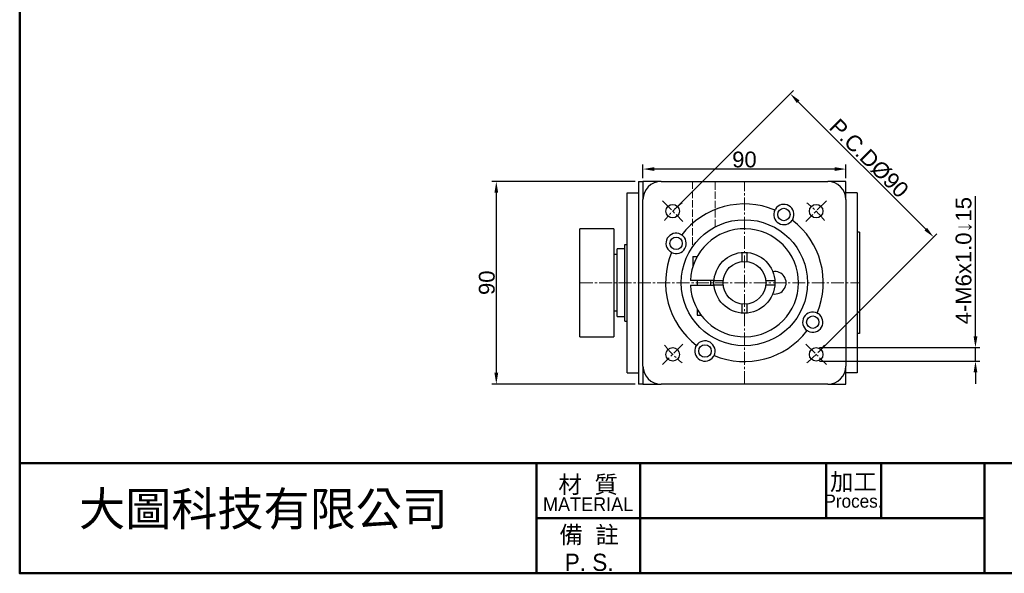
# Model space of a CAD drawing. Header units: millimetres. Extents: x 2723 to 3595, y 721 to 1332.
# Tile 1 of 8: x 2723 to 3160, y 721 to 967. Entities that reach past the tile are written whole.
import ezdxf

# ---------------------------------------------------------------- set-up
doc = ezdxf.new("R2010")
doc.units = ezdxf.units.MM
doc.linetypes.add('CENTER2', pattern=[28.575, 19.05, -3.175, 3.175, -3.175])
doc.linetypes.add('DASHED', pattern=[0.2068, 0.1655, -0.0413])
for name, color, linetype, lineweight in [('中心線', 6, 'CENTER2', 5), ('剖面線', 2, 'DASHED', 5), ('圖框', 7, 'Continuous', 50), ('標註', 4, 'Continuous', 13)]:
    doc.layers.add(name, color=color, linetype=linetype, lineweight=lineweight)
doc.layers.add('產品', color=7, linetype='Continuous')
doc.styles.get("Standard").update_dxf_attribs({"font": 'arial.ttf'})
doc.styles.add('預設-ISO', font='arial.ttf')
doc.dimstyles.new('yuetai', dxfattribs={"dimtxt": 7, "dimasz": 5, "dimexe": 2, "dimexo": 1.5, "dimtad": 1, "dimdsep": 46, "dimtxsty": 'Standard', "dimcen": 0, "dimadec": 0, "dimazin": 0, "dimtfac": 1, "dimtmove": 0, "dimatfit": 3, "dimfxl": 1, "dimarcsym": 0})

# ---------------------------------------------------------------- blocks, each defined once
blk = doc.blocks.new('標題欄框 下標註')
at = {"layer": '圖框'}
for p, q in [((2.28, 73.91), (2.28, 89.91)), ((77.28, 89.91), (77.28, 73.91)), ((92.28, 89.91), (92.28, 73.91)), ((119.28, 89.91), (119.28, 81.91)), ((127.28, 89.91), (127.28, 81.91)), ((142.28, 89.91), (142.28, 73.91)), ((77.28, 81.91), (142.28, 81.91))]:
    blk.add_line(p, q, dxfattribs=at)
for points in [[(2.28, 89.91), (287.28, 89.91), (287.28, 273.91), (2.28, 273.91)], [(287.28, 89.91), (2.28, 89.91), (2.28, 73.91), (287.28, 73.91)]]:
    blk.add_lwpolyline(points, close=True, dxfattribs=at)
at = {"layer": '圖框', "color": 7, "attachment_point": 5, "style": '預設-ISO'}
for s, insert, char_height, width, line_spacing_factor in [('{\\fPMingLiU|b0|i0|c136|p18;\\H0.71429x;加工\\P\\fPMingLiU|b0|i0|c0|p18;\\H0.76x;Proces.}', (123.25, 85.94), 3.5, 7.8869, 0.74878), ('\\f新細明體|b0|i0;\\H2.5000;材  質\\P\\f新細明體|b0|i0;\\H2.0000;MATERIAL', (84.75, 85.5), 3.5, 14.9029, 0.74878), ('\\f新細明體|b0|i0;\\H2.5000;備  註\\PP. S.', (84.9, 77.49), 2.5, 15.0412, 0.958537)]:
    blk.add_mtext(s, dxfattribs=dict(at, insert=insert, char_height=char_height, width=width, line_spacing_factor=line_spacing_factor))
blk = doc.blocks.new('*D20')
at = {"layer": 'Defpoints', "color": 0, "transparency": 16777216}
for p in [(3065.02, 933.82), (3012.9, 881.7), (3076.53, 818.06)]:
    blk.add_point(p, dxfattribs=at)
at = {"layer": '標註', "color": 0, "lineweight": -2, "transparency": 16777216}
for p, q in [((3013.96, 882.76), (3066.44, 935.24)), ((3125.12, 873.72), (3068.56, 930.29)), ((3077.6, 819.12), (3130.07, 871.6))]:
    blk.add_line(p, q, dxfattribs=at)
at = {"layer": '標註', "color": 0, "transparency": 16777216}
for points in [[(3069.15, 930.87), (3067.97, 929.7), (3065.02, 933.82)], [(3125.71, 874.31), (3124.54, 873.13), (3128.66, 870.18)]]:
    blk.add_solid(points, dxfattribs=at)
at = {"layer": '標註', "color": 0, "transparency": 16777216, "insert": (3099.95, 905.11), "char_height": 7, "attachment_point": 5, "rotation": 315}
blk.add_mtext('P.C.DØ90', dxfattribs=at)
blk = doc.blocks.new('*D34')
at = {"layer": 'Defpoints', "color": 0, "transparency": 16777216}
for p in [(2999.71, 900.37), (2999.71, 894.88), (3089.71, 894.88)]:
    blk.add_point(p, dxfattribs=at)
at = {"layer": '標註', "color": 0, "lineweight": -2, "transparency": 16777216}
for p, q in [((2999.71, 896.38), (2999.71, 902.37)), ((3084.71, 900.37), (3004.71, 900.37)), ((3089.71, 896.38), (3089.71, 902.37))]:
    blk.add_line(p, q, dxfattribs=at)
at = {"layer": '標註', "color": 0, "transparency": 16777216}
for points in [[(3004.71, 901.21), (3004.71, 899.54), (2999.71, 900.37)], [(3084.71, 901.21), (3084.71, 899.54), (3089.71, 900.37)]]:
    blk.add_solid(points, dxfattribs=at)
at = {"layer": '標註', "color": 0, "transparency": 16777216, "insert": (3044.71, 904.57), "char_height": 7, "attachment_point": 5}
blk.add_mtext('90', dxfattribs=at)
blk = doc.blocks.new('*D35')
at = {"layer": 'Defpoints', "color": 0, "transparency": 16777216}
for p in [(2997.71, 894.88), (2934.65, 804.88), (2997.71, 804.88)]:
    blk.add_point(p, dxfattribs=at)
at = {"layer": '標註', "color": 0, "lineweight": -2, "transparency": 16777216}
for p, q in [((2996.21, 894.88), (2932.65, 894.88)), ((2934.65, 889.88), (2934.65, 809.88)), ((2996.21, 804.88), (2932.65, 804.88))]:
    blk.add_line(p, q, dxfattribs=at)
at = {"layer": '標註', "color": 0, "transparency": 16777216}
for points in [[(2933.81, 889.88), (2935.48, 889.88), (2934.65, 894.88)], [(2933.81, 809.88), (2935.48, 809.88), (2934.65, 804.88)]]:
    blk.add_solid(points, dxfattribs=at)
at = {"layer": '標註', "color": 0, "transparency": 16777216, "insert": (2930.45, 849.88), "char_height": 7, "attachment_point": 5, "rotation": 90}
blk.add_mtext('90', dxfattribs=at)
blk = doc.blocks.new('*D39')
at = {"layer": 'Defpoints', "color": 0, "transparency": 16777216}
for p in [(3076.53, 821.06), (3147.21, 821.06), (3076.53, 815.06)]:
    blk.add_point(p, dxfattribs=at)
at = {"layer": '標註', "color": 0, "lineweight": -2, "transparency": 16777216}
for p, q in [((3147.21, 826.06), (3147.21, 888.32)), ((3078.03, 821.06), (3149.21, 821.06)), ((3147.21, 815.06), (3147.21, 821.06)), ((3078.03, 815.06), (3149.21, 815.06)), ((3147.21, 810.06), (3147.21, 805.06))]:
    blk.add_line(p, q, dxfattribs=at)
at = {"layer": '標註', "color": 0, "transparency": 16777216}
for points in [[(3146.38, 826.06), (3148.05, 826.06), (3147.21, 821.06)], [(3146.38, 810.06), (3148.05, 810.06), (3147.21, 815.06)]]:
    blk.add_solid(points, dxfattribs=at)
at = {"layer": '標註', "color": 0, "transparency": 16777216, "insert": (3142.05, 859.69), "char_height": 7, "attachment_point": 5, "rotation": 90}
blk.add_mtext('4-M6x1.0↓15', dxfattribs=at)

msp = doc.modelspace()

# ---------------------------------------------------------------- linework, layer by layer
at = {"layer": '中心線', "ltscale": 0.3}
for p, q in [((3044.715, 804.875), (3044.715, 894.875)), ((3008.349, 886.241), (3017.441, 877.15)), ((3081.08, 886.241), (3071.989, 877.15)), ((2971.715, 849.875), (3095.715, 849.875)), ((3017.441, 822.601), (3008.349, 813.51)), ((3071.989, 822.601), (3081.08, 813.51))]:
    msp.add_line(p, q, dxfattribs=at)
for start, end in [(127.94287, 142.05713), (37.94287, 52.05713), (217.94287, 232.05713), (307.94287, 322.05713)]:
    msp.add_arc((3044.715, 849.875), 45, start, end, dxfattribs=at)
at = {"layer": '剖面線', "ltscale": 20}
for p, q in [((3021.715, 894.875), (3021.715, 865.844)), ((3031.715, 874.675), (3031.715, 894.875))]:
    msp.add_line(p, q, dxfattribs=at)
at = {"layer": '產品'}
for p, q in [((2997.715, 894.875), (2999.715, 894.875)), ((2997.715, 894.875), (2997.715, 804.875)), ((2999.715, 894.875), (2999.715, 886.875)), ((3007.715, 894.875), (2999.715, 894.875)), ((3007.715, 894.875), (3081.715, 894.875)), ((3089.715, 894.875), (3081.715, 894.875)), ((3089.715, 886.875), (3089.715, 894.875)), ((2992.715, 809.875), (2992.715, 889.875)), ((2992.715, 889.875), (2997.715, 889.875)), ((2999.715, 812.875), (2999.715, 886.875)), ((3094.715, 889.875), (3089.715, 889.875)), ((3089.715, 886.875), (3089.715, 812.875)), ((3094.715, 889.875), (3094.715, 809.875)), ((2986.715, 873.875), (2971.715, 873.875)), ((2971.715, 825.875), (2971.715, 873.875)), ((2986.715, 873.875), (2986.715, 825.875)), ((3095.715, 872.375), (3094.715, 872.375)), ((3095.715, 872.375), (3095.715, 827.375)), ((2991.715, 864.875), (2988.215, 864.875)), ((2988.215, 834.875), (2988.215, 864.875)), ((2991.715, 832.875), (2991.715, 866.875)), ((2991.715, 866.875), (2992.715, 866.875)), ((2988.215, 862.375), (2986.715, 862.375)), ((3021.765, 861.275), (3021.765, 856.897)), ((3021.965, 861.475), (3023.704, 861.475)), ((3031.252, 850.875), (3020.736, 850.875)), ((3020.736, 848.875), (3031.252, 848.875)), ((3030.751, 850.875), (3031.252, 850.875)), ((3031.252, 848.875), (3030.751, 848.875)), ((2986.715, 837.375), (2988.215, 837.375)), ((2988.215, 834.875), (2991.715, 834.875)), ((2991.715, 832.875), (2992.715, 832.875)), ((2971.715, 825.875), (2986.715, 825.875)), ((3095.715, 827.375), (3094.715, 827.375)), ((2999.715, 812.875), (2999.715, 804.875)), ((3089.715, 804.875), (3089.715, 812.875)), ((2992.715, 809.875), (2997.715, 809.875)), ((3094.715, 809.875), (3089.715, 809.875)), ((2999.715, 804.875), (2997.715, 804.875)), ((2999.715, 804.875), (3007.715, 804.875)), ((3081.715, 804.875), (3007.715, 804.875)), ((3081.715, 804.875), (3089.715, 804.875))]:
    msp.add_line(p, q, dxfattribs=at)
at = {"layer": '產品', "ltscale": 5}
for p, q in [((3043.715, 859.323), (3043.715, 863.338)), ((3045.715, 863.338), (3045.715, 859.323)), ((3023.765, 850.875), (3023.765, 848.875)), ((3029.665, 850.875), (3029.665, 848.875)), ((3031.252, 850.875), (3035.268, 850.875)), ((3035.268, 848.875), (3031.252, 848.875)), ((3054.162, 850.875), (3058.178, 850.875)), ((3058.178, 848.875), (3054.162, 848.875)), ((3043.715, 836.413), (3043.715, 840.428)), ((3045.715, 840.428), (3045.715, 836.413)), ((3023.765, 838.167), (3023.765, 835.475)), ((3023.765, 835.475), (3025.515, 835.475))]:
    msp.add_line(p, q, dxfattribs=at)
at = {"layer": '產品', "flags": 128}
for points in [[(3058.181, 882.181), (3058.182, 882.182), (3058.183, 882.185), (3058.185, 882.19), (3058.189, 882.197), (3058.193, 882.205), (3058.198, 882.216), (3058.205, 882.228), (3058.212, 882.242), (3058.22, 882.257), (3058.228, 882.274), (3058.238, 882.293), (3058.249, 882.313), (3058.26, 882.334), (3058.273, 882.356), (3058.286, 882.38), (3058.299, 882.404), (3058.314, 882.429), (3058.329, 882.455), (3058.344, 882.482), (3058.361, 882.509), (3058.377, 882.536), (3058.394, 882.564), (3058.412, 882.592), (3058.429, 882.619)], [(3066.215, 878.124), (3066.199, 878.095), (3066.184, 878.066), (3066.169, 878.038), (3066.153, 878.01), (3066.138, 877.982), (3066.123, 877.955), (3066.108, 877.929), (3066.093, 877.904), (3066.079, 877.88), (3066.065, 877.857), (3066.052, 877.835), (3066.039, 877.815), (3066.027, 877.796), (3066.016, 877.778), (3066.006, 877.762), (3065.996, 877.747), (3065.988, 877.734), (3065.98, 877.723), (3065.974, 877.713), (3065.969, 877.705), (3065.965, 877.699), (3065.962, 877.694), (3065.96, 877.691), (3065.959, 877.69)], [(3016.466, 871.375), (3016.495, 871.36), (3016.524, 871.345), (3016.552, 871.329), (3016.58, 871.314), (3016.608, 871.299), (3016.635, 871.283), (3016.661, 871.269), (3016.686, 871.254), (3016.71, 871.24), (3016.733, 871.226), (3016.755, 871.213), (3016.775, 871.2), (3016.795, 871.188), (3016.812, 871.177), (3016.828, 871.166), (3016.843, 871.157), (3016.856, 871.149), (3016.868, 871.141), (3016.877, 871.135), (3016.885, 871.129), (3016.892, 871.125), (3016.896, 871.122), (3016.899, 871.12), (3016.9, 871.12)], [(3012.409, 863.342), (3012.408, 863.342), (3012.405, 863.344), (3012.4, 863.346), (3012.394, 863.349), (3012.385, 863.354), (3012.375, 863.359), (3012.363, 863.365), (3012.349, 863.372), (3012.333, 863.38), (3012.316, 863.389), (3012.298, 863.399), (3012.278, 863.409), (3012.257, 863.421), (3012.234, 863.433), (3012.211, 863.446), (3012.186, 863.46), (3012.161, 863.474), (3012.135, 863.489), (3012.109, 863.505), (3012.082, 863.521), (3012.054, 863.538), (3012.026, 863.555), (3011.999, 863.572), (3011.971, 863.59)], [(3077.021, 836.409), (3077.022, 836.409), (3077.024, 836.407), (3077.029, 836.405), (3077.036, 836.401), (3077.044, 836.397), (3077.055, 836.392), (3077.067, 836.386), (3077.081, 836.379), (3077.096, 836.371), (3077.113, 836.362), (3077.132, 836.352), (3077.152, 836.341), (3077.173, 836.33), (3077.195, 836.318), (3077.219, 836.305), (3077.243, 836.291), (3077.268, 836.277), (3077.294, 836.262), (3077.321, 836.246), (3077.348, 836.23), (3077.376, 836.213), (3077.403, 836.196), (3077.431, 836.179), (3077.459, 836.161)], [(3072.964, 828.376), (3072.935, 828.391), (3072.906, 828.406), (3072.877, 828.421), (3072.849, 828.437), (3072.822, 828.452), (3072.795, 828.467), (3072.769, 828.482), (3072.744, 828.497), (3072.72, 828.511), (3072.697, 828.525), (3072.675, 828.538), (3072.654, 828.551), (3072.635, 828.563), (3072.617, 828.574), (3072.601, 828.584), (3072.587, 828.594), (3072.573, 828.602), (3072.562, 828.61), (3072.552, 828.616), (3072.544, 828.621), (3072.538, 828.626), (3072.533, 828.629), (3072.531, 828.63), (3072.53, 828.631)], [(3023.215, 821.626), (3023.23, 821.656), (3023.245, 821.684), (3023.261, 821.713), (3023.276, 821.741), (3023.292, 821.769), (3023.307, 821.795), (3023.322, 821.822), (3023.336, 821.847), (3023.351, 821.871), (3023.364, 821.894), (3023.378, 821.915), (3023.39, 821.936), (3023.402, 821.955), (3023.414, 821.973), (3023.424, 821.989), (3023.433, 822.004), (3023.442, 822.017), (3023.449, 822.028), (3023.456, 822.038), (3023.461, 822.046), (3023.465, 822.052), (3023.468, 822.057), (3023.47, 822.06), (3023.47, 822.06)], [(3031.249, 817.57), (3031.248, 817.569), (3031.247, 817.566), (3031.244, 817.561), (3031.241, 817.554), (3031.237, 817.546), (3031.231, 817.535), (3031.225, 817.523), (3031.218, 817.509), (3031.21, 817.494), (3031.201, 817.477), (3031.191, 817.458), (3031.181, 817.438), (3031.169, 817.417), (3031.157, 817.395), (3031.144, 817.371), (3031.131, 817.347), (3031.116, 817.322), (3031.101, 817.296), (3031.085, 817.269), (3031.069, 817.242), (3031.053, 817.215), (3031.035, 817.187), (3031.018, 817.159), (3031, 817.132)]]:
    msp.add_lwpolyline(points, dxfattribs=at)
at = {"layer": '產品'}
for centre, radius in [((3012.895, 881.695), 3), ((3062.215, 880.186), 2.75), ((3076.535, 881.695), 3), ((3044.715, 849.875), 28), ((3014.404, 867.375), 2.75), ((3075.026, 832.375), 2.75), ((3027.215, 819.565), 2.75), ((3012.895, 818.056), 3), ((3076.535, 818.056), 3)]:
    msp.add_circle(centre, radius, dxfattribs=at)
at = {"layer": '產品', "ltscale": 5}
for radius in [13.5, 9.5]:
    msp.add_circle((3044.715, 849.875), radius, dxfattribs=at)
at = {"layer": '產品'}
for centre, radius, start, end in [((3007.715, 886.875), 8, 90, 180), ((3081.715, 886.875), 8, 0, 90), ((3044.715, 849.875), 35, 67.37168, 142.62832), ((3062.215, 880.186), 4.5, 332.7294, 147.2706), ((3062.215, 880.186), 4.5, 153.68584, 326.31416), ((3044.715, 849.875), 24, 182.38802, 177.61198), ((3044.715, 849.875), 35, 337.37168, 52.62832), ((3014.404, 867.375), 4.5, 62.7294, 237.2706), ((3014.404, 867.375), 4.5, 243.68584, 56.31416), ((3044.715, 849.875), 35, 157.37168, 232.62832), ((3021.965, 861.275), 0.2, 90, 180), ((3058.215, 849.875), 5, 259.32807, 100.67193), ((3075.026, 832.375), 4.5, 63.68584, 236.31416), ((3075.026, 832.375), 4.5, 242.7294, 57.2706), ((3044.715, 849.875), 35, 247.37168, 322.62832), ((3027.215, 819.565), 4.5, 152.7294, 327.2706), ((3027.215, 819.565), 4.5, 333.68584, 146.31416), ((3007.715, 812.875), 8, 180, 270), ((3081.715, 812.875), 8, 270, 0)]:
    msp.add_arc(centre, radius, start, end, dxfattribs=at)

# ---------------------------------------------------------------- block references
at = {"layer": '圖框', "xscale": 3.057730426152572, "yscale": 3.057730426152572, "zscale": 3.057730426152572}
msp.add_blockref('標題欄框 下標註', (2716.227, 494.849), dxfattribs=at)
msp.add_blockref('標題欄框 下標註', (2716.227, 494.849), dxfattribs=at)
msp.add_blockref('標題欄框 下標註', (2716.227, 494.849), dxfattribs=at)

# ---------------------------------------------------------------- texts
at = {"layer": '產品', "ltscale": 5, "insert": (2749.528, 756.946), "char_height": 15, "attachment_point": 1}
msp.add_mtext_dynamic_manual_height_columns('{\\fPMingLiU|b0|i0|c136|p18;大圖科技有限公司}', width=214.54867, gutter_width=12.5, heights=[33.196], dxfattribs=at)

# ---------------------------------------------------------------- dimensions: what is measured, and where the dimension line sits
at = {"layer": '標註'}
dim = msp.add_aligned_dim(p1=(3076.535, 818.056), p2=(3012.895, 881.695), distance=-73.717, text='P.C.DØ<>', dimstyle='yuetai', dxfattribs=at)
dim.commit()
dim.dimension.update_dxf_attribs({"geometry": '*D20', "text_midpoint": (3099.948, 905.109)})
dim = msp.add_linear_dim(base=(2999.715, 900.373), p1=(3089.715, 894.875), p2=(2999.715, 894.875), dimstyle='yuetai', dxfattribs=at)
dim.commit()
dim.dimension.update_dxf_attribs({"geometry": '*D34', "text_midpoint": (3044.715, 904.572)})
dim = msp.add_linear_dim(base=(2934.645, 804.875), p1=(2997.715, 894.875), p2=(2997.715, 804.875), angle=90, dimstyle='yuetai', dxfattribs=at)
dim.commit()
dim.dimension.update_dxf_attribs({"geometry": '*D35', "text_midpoint": (2930.446, 849.875)})
dim = msp.add_linear_dim(base=(3147.212, 821.056), p1=(3076.535, 815.056), p2=(3076.535, 821.056), angle=270, text='4-M<>x1.0↓15', dimstyle='yuetai', dxfattribs=at)
dim.commit()
dim.dimension.update_dxf_attribs({"geometry": '*D39', "text_midpoint": (3142.049, 859.688)})

doc.saveas('drawing.dxf')
